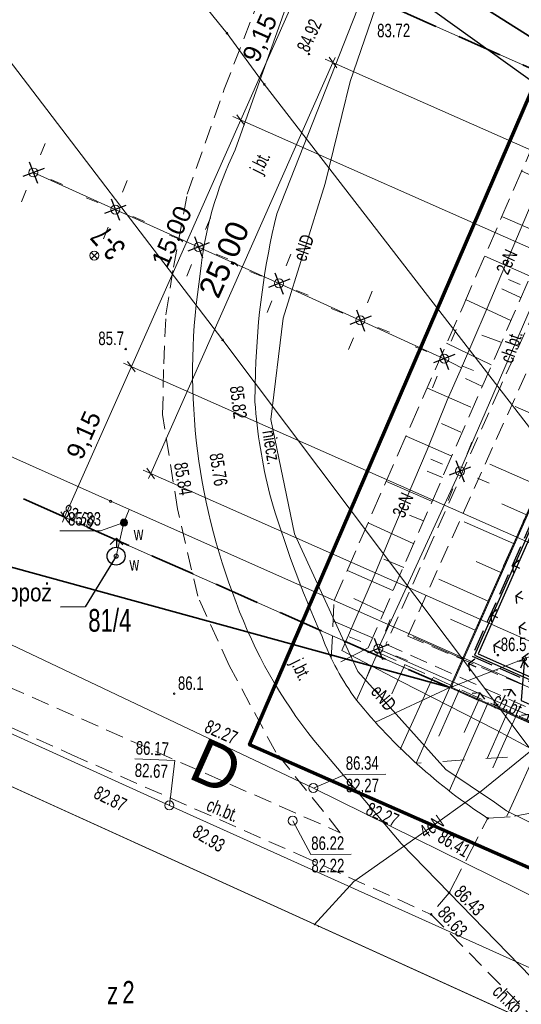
# Model space of a CAD drawing. Header units: metres. Extents: x -1013 to 1491425, y -5789533 to 1032.
# Tile 32 of 66: x -42 to -14, y -24 to 31. Entities that reach past the tile are written whole.
import ezdxf
from ezdxf.xclip import XClip

# ---------------------------------------------------------------- set-up
doc = ezdxf.new("R2010")
doc.units = ezdxf.units.M
doc.header["$MEASUREMENT"] = 0
doc.header["$XCLIPFRAME"] = 0
for name, pattern in [('2_BUBZ02', [1.75, 1.25, -0.5]), ('2_KTCR02', [1.5, 1, -0.5]), ('2_KTJZ01', [2, 1.5, -0.5]), ('Krawędzie ukryte', [1.7, 1.2, -0.5]), ('Kropki i Kreski', [3.6, 1.8, -0.9, 0, -0.9]), ('Przerywana', [2.4, 1.2, -1.2]), ('Przerywana długa', [3.9, 2.5, -1.4])]:
    doc.linetypes.add(name, pattern=pattern)
for name, color, linetype, lineweight in [('130-Z Teren1', 7, 'Continuous', 13), ('130-Z Teren114', 113, 'Continuous', 25), ('450-K Belki21', 37, 'Continuous', 5), ('450-K Belki69', 41, 'Continuous', 13), ('703-L Płaszczyzny podejścia 2D3', 152, 'Continuous', 30), ('703-L Płaszczyzny podejścia 2D38', 171, 'Continuous', 35), ('708-L Opisy sytuacji 1_500 do legendy1', 7, 'Continuous', 13), ('708-L Opisy sytuacji 1_500 do legendy11', 7, 'Continuous', 13), ('708-L Opisy sytuacji 1_500 do legendy85', 1, 'Continuous', 25), ('713-L Obiekty-budynki1', 7, 'Continuous', 13), ('718-L Elementy do rozbiórki85', 1, 'Continuous', 25), ('719-L Wyposażenie lądowiska85', 1, 'Continuous', 25), ('729-L Instalacje elektryczne-okablowanie75', 30, 'Continuous', 25), ('729-L Instalacje elektryczne-okablowanie85', 1, 'Continuous', 25), ('798-L Zakres inwestycji9', 142, 'Continuous', 70), ('810-G Ogólne2', 4, 'Continuous', 20), ('GN.6640.3638.2023_9_07', 9, 'Continuous', 18), ('GN.6640.3638.2023_9_BUBZ_D_L_17', 9, 'Continuous', 18), ('GN.6640.3638.2023_9_Dzialki7', 9, 'Continuous', 18), ('GN.6640.3638.2023_9_EADTD_T_07', 9, 'Continuous', 18), ('GN.6640.3638.2023_9_EGBB_E_T_07', 9, 'Continuous', 18), ('GN.6640.3638.2023_9_EGBB_L_17', 9, 'Continuous', 18), ('GN.6640.3638.2023_9_EGBC_E_T_07', 9, 'Continuous', 18), ('GN.6640.3638.2023_9_EGBC_L_07', 9, 'Continuous', 18), ('GN.6640.3638.2023_9_KTCR_D_L_17', 9, 'Continuous', 18), ('GN.6640.3638.2023_9_KTCR_E_T_17', 9, 'Continuous', 18), ('GN.6640.3638.2023_9_KTCR_L_17', 9, 'Continuous', 18), ('GN.6640.3638.2023_9_KTJZ_E_T_07', 9, 'Continuous', 18), ('GN.6640.3638.2023_9_KTJZ_L_07', 9, 'Continuous', 18), ('GN.6640.3638.2023_9_KTKR_D_L_07', 9, 'Continuous', 18), ('GN.6640.3638.2023_9_KTKR_L_07', 9, 'Continuous', 18), ('GN.6640.3638.2023_9_Numery_dzialek7', 9, 'Continuous', 18), ('GN.6640.3638.2023_9_Punkty7', 9, 'Continuous', 18), ('GN.6640.3638.2023_9_RTPW_T_07', 9, 'Continuous', 18), ('GN.6640.3638.2023_9_RTPW_T_17', 9, 'Continuous', 18), ('GN.6640.3638.2023_9_SUPE_D_L_31', 9, 'Continuous', 18), ('GN.6640.3638.2023_9_SUPE_E_T_31', 9, 'Continuous', 18), ('GN.6640.3638.2023_9_SUPK_D_L_434', 9, 'Continuous', 18), ('GN.6640.3638.2023_9_SUPW_D_L_05', 9, 'Continuous', 18), ('GN.6640.3638.2023_9_SUSM_D_T_07', 9, 'Continuous', 18), ('GN.6640.3638.2023_9_SUSM_D_T_37', 9, 'Continuous', 18), ('GN.6640.3638.2023_9_SUTK_T_034', 9, 'Continuous', 18), ('GN.6640.3638.2023_9_SUTW_T_05', 9, 'Continuous', 18), ('GN.6640.3638.2023_9_SUUK_D_T_234', 9, 'Continuous', 18), ('GN.6640.3638.2023_9_SUUW_D_T_07', 9, 'Continuous', 18), ('GN.6640.3638.2023_9_SUUW_D_T_77', 9, 'Continuous', 18), ('GN.6640.3638.2023_9_SUUW_E_T_117', 9, 'Continuous', 18), ('GN.6640.3638.2023_9_SUUW_E_T_57', 9, 'Continuous', 18)]:
    doc.layers.add(name, color=color, linetype=linetype, lineweight=lineweight)
doc.layers.add('700-L Mapa 1_500 dwg', color=7, linetype='Continuous')
doc.layers.add('708-L Opisy sytuacji 1_500 do legendy', color=7, linetype='Continuous')
doc.styles.add('STYL_AUTOMATYCZNY_1', font='arial.ttf', dxfattribs={"width": 0.7})
doc.styles.add('STYL_AUTOMATYCZNY_2', font='arial.ttf')
doc.styles.add('STYL_AUTOMATYCZNY_3', font='ARIALN.TTF')
doc.styles.add('STYL_AUTOMATYCZNY_4', font='arial.ttf')
doc.linetypes.add('Linia z krzyżyków', pattern='A,0,[1,88_P.01 PROJEKTOWANE ZAGOSPODAROWANIE TERENU1.Shx,S=0.079365,R=0,X=0,Y=0],-10,0', length=10)
doc.dimstyles.new('STYL_AUTOMATYCZNY__1', dxfattribs={"dimtxt": 1.25, "dimasz": 0.475, "dimexe": 0.18, "dimexo": 0.3, "dimgap": 0, "dimtad": 1, "dimzin": 0, "dimdsep": 46, "dimtxsty": 'STYL_AUTOMATYCZNY_2', "dimblk": 'ARROWHEAD_2', "dimblk1": 'ARROWHEAD_2', "dimblk2": 'ARROWHEAD_2', "dimcen": 0.09, "dimclrd": 7, "dimclre": 7, "dimclrt": 1, "dimazin": 0, "dimtfac": 1, "dimtdec": 4, "dimtmove": 0, "dimatfit": 3, "dimfxl": 1, "dimtolj": 1, "dimtzin": 0, "dimarcsym": 0})
doc.dimstyles.new('STYL_AUTOMATYCZNY__2', dxfattribs={"dimtxt": 1, "dimasz": 0.475, "dimexe": 0.18, "dimexo": 0.3, "dimgap": 0, "dimtad": 1, "dimzin": 0, "dimdsep": 46, "dimtxsty": 'STYL_AUTOMATYCZNY_2', "dimblk": 'ARROWHEAD_2', "dimblk1": 'ARROWHEAD_2', "dimblk2": 'ARROWHEAD_2', "dimcen": 0.09, "dimclrd": 7, "dimclre": 7, "dimclrt": 1, "dimazin": 0, "dimtfac": 1, "dimtdec": 4, "dimtmove": 0, "dimatfit": 3, "dimfxl": 1, "dimtolj": 1, "dimtzin": 0, "dimarcsym": 0})
doc.dimstyles.new('STYL_AUTOMATYCZNY__4', dxfattribs={"dimtxt": 1.25, "dimasz": 0.917874, "dimexe": 0.18, "dimexo": 0.04, "dimgap": 0, "dimtad": 1, "dimtih": 1, "dimtoh": 1, "dimzin": 0, "dimdsep": 46, "dimtxsty": 'STYL_AUTOMATYCZNY_2', "dimblk": 'ARROWHEAD_8', "dimblk1": 'ARROWHEAD_8', "dimblk2": 'ARROWHEAD_8', "dimcen": 0.09, "dimclrd": 7, "dimclre": 7, "dimclrt": 1, "dimazin": 0, "dimtfac": 1, "dimtdec": 4, "dimtmove": 2, "dimatfit": 3, "dimfxl": 1, "dimtolj": 1, "dimtzin": 0, "dimarcsym": 0})
doc.dimstyles.new('STYL_AUTOMATYCZNY__5', dxfattribs={"dimtxt": 0.18, "dimasz": 0.456, "dimexe": 0.18, "dimexo": 0.0625, "dimgap": 0, "dimtad": 0, "dimtih": 1, "dimtoh": 1, "dimdec": 4, "dimzin": 0, "dimdsep": 46, "dimcen": 0.09, "dimadec": 0, "dimazin": 0, "dimtfac": 1, "dimtdec": 4, "dimtmove": 0, "dimatfit": 3, "dimldrblk": 'ARROWHEAD_1', "dimfxl": 1, "dimtolj": 1, "dimtzin": 0, "dimarcsym": 0})

# ---------------------------------------------------------------- blocks, each defined once
blk = doc.blocks.new('Rysunek_1_9', base_point=(-7447251.91, -5789835.327))
at = {"layer": 'GN.6640.3638.2023_9_07', "color": 9, "linetype": 'Continuous', "lineweight": 18}
for p, q in [((-38.219, 17.765), (-37.866, 18.119)), ((-37.866, 17.765), (-38.219, 18.119))]:
    blk.add_line(p, q, dxfattribs=at)
blk.add_circle((-38.043, 17.942), 0.25, dxfattribs=at)
at = {"layer": 'GN.6640.3638.2023_9_BUBZ_D_L_17', "color": 9, "linetype": '2_BUBZ02', "lineweight": 18}
for p, q in [((-17.546, 15.132), (-11.281, 29.568)), ((-22.82, -3.876), (-9.558, 26.527)), ((-24.714, -1.229), (-17.546, 15.132)), ((-24.866, -4.457), (-24.714, -1.229)), ((-8.501, -10.343), (-22.82, -3.876))]:
    blk.add_line(p, q, dxfattribs=at)
at = {"layer": 'GN.6640.3638.2023_9_BUBZ_D_L_17', "color": 9, "linetype": 'Continuous', "lineweight": 18}
for p, q in [((-11.736, 21.474), (-14.317, 22.649)), ((-12.895, 19.03), (-15.355, 20.086)), ((-13.816, 16.792), (-16.328, 17.899)), ((-14.319, 15.596), (-15.395, 16.1)), ((-14.889, 14.331), (-17.401, 15.506)), ((-15.442, 13.118), (-16.501, 13.519)), ((-15.979, 11.871), (-18.457, 13.063)), ((-16.464, 10.658), (-17.404, 11.111)), ((-17.104, 9.512), (-19.513, 10.568)), ((-17.673, 8.128), (-18.733, 8.597)), ((-18.175, 6.796), (-20.704, 7.902)), ((-18.694, 5.6), (-19.532, 5.951)), ((-19.298, 4.284), (-21.793, 5.373)), ((-19.751, 3.19), (-20.52, 3.508)), ((-20.321, 1.925), (-22.782, 3.067)), ((-20.84, 0.593), (-21.95, 1.062)), ((-21.444, -0.689), (-23.973, 0.435)), ((-21.964, -1.902), (-23.621, -1.13)), ((-22.618, -3.287), (-24.737, -2.382)), ((-22.82, -3.876), (-24.329, -4.644)), ((-22.272, -4.136), (-23.458, -6.778)), ((-20.785, -4.807), (-21.506, -6.43)), ((-19.246, -5.546), (-21.041, -9.527)), ((-17.743, -6.182), (-18.883, -8.78)), ((-16.153, -6.904), (-18.316, -11.842)), ((-14.581, -7.591), (-15.889, -10.547)), ((-12.923, -8.38), (-15.104, -13.233))]:
    blk.add_line(p, q, dxfattribs=at)
at = {"layer": 'GN.6640.3638.2023_9_Dzialki7', "color": 9, "linetype": 'Continuous', "lineweight": 18}
for p, q in [((-62.15, 54.133), (-30.9, 13.243)), ((-42.33, 44.713), (-30.66, 30.293)), ((-30.66, 30.293), (-28.59, 27.463)), ((-28.59, 27.463), (-4.54, -3.697)), ((-30.9, 13.243), (13.78, -46.247))]:
    blk.add_line(p, q, dxfattribs=at)
at = {"layer": 'GN.6640.3638.2023_9_EGBB_L_17', "color": 9, "linetype": 'Continuous', "lineweight": 18}
blk.add_line((-59.98, -3.697), (-7.85, -27.397), dxfattribs=at)
at = {"layer": 'GN.6640.3638.2023_9_EGBC_L_07', "color": 9, "linetype": 'Continuous', "lineweight": 18}
blk.add_line((-59.98, -3.697), (-7.85, -27.397), dxfattribs=at)
at = {"layer": 'GN.6640.3638.2023_9_KTCR_D_L_17', "color": 9, "linetype": '2_KTCR02', "lineweight": 18}
for p, q in [((-30.817, 27.184), (-29, 31.887)), ((-32.876, 21.359), (-30.817, 27.184)), ((-33.638, 17.293), (-32.876, 21.359)), ((-11.616, 19.106), (-15.508, 10.574)), ((-34.059, 14.65), (-33.638, 17.293)), ((-34.18, 11.919), (-34.059, 14.65)), ((-20.617, -3.226), (-12.593, 14.629)), ((-34.24, 9.108), (-34.18, 11.919)), ((-15.508, 10.574), (-19.318, 1.961)), ((-33.413, 3.853), (-34.24, 9.108)), ((-32.289, -0.999), (-33.413, 3.853)), ((-19.318, 1.961), (-21.84, -3.671)), ((-55.224, -0.581), (-24.366, -14.145)), ((-30.542, -4.857), (-32.289, -0.999)), ((-7.312, -8.844), (-20.617, -3.226)), ((-21.84, -3.671), (-8.084, -9.818)), ((-52.19, -3.998), (-39.327, -9.795)), ((-27.948, -9.67), (-30.542, -4.857)), ((-39.327, -9.795), (-26.641, -15.375)), ((-24.366, -14.145), (-27.948, -9.67)), ((-26.641, -15.375), (-19.32, -18.687))]:
    blk.add_line(p, q, dxfattribs=at)
at = {"layer": 'GN.6640.3638.2023_9_KTCR_L_17', "color": 9, "linetype": '2_KTCR02', "lineweight": 18}
for p, q in [((-18.32, -17.487), (-19.32, -18.687)), ((-19.32, -18.687), (-13.01, -25.087))]:
    blk.add_line(p, q, dxfattribs=at)
at = {"layer": 'GN.6640.3638.2023_9_KTJZ_L_07', "color": 9, "linetype": '2_KTJZ01', "lineweight": 18}
for p, q in [((-11.242, -12.576), (-14.932, -13.271)), ((-18.32, -17.487), (-16.17, -13.347)), ((-14.932, -13.271), (-16.17, -13.347))]:
    blk.add_line(p, q, dxfattribs=at)
at = {"layer": 'GN.6640.3638.2023_9_KTKR_D_L_07', "color": 9, "linetype": 'Continuous', "lineweight": 18}
for p, q in [((-30.203, 23.828), (-25.08, 38.283)), ((-27.898, 20.254), (-22.317, 34.444)), ((-29.115, 9.814), (-29.076, 11.484)), ((-20.992, -14.742), (-25.832, -9.005)), ((-18.32, -17.487), (-20.992, -14.742))]:
    blk.add_line(p, q, dxfattribs=at)
for centre, radius, start, end in [((-11.812, 14.927), 20.432, 154.176, 174.3656), ((13.44, 10.235), 42.535, 166.376, 178.3162), ((2.487, 11.454), 35.063, 171.0099, 201.4091), ((2.568, 12.235), 31.775, 184.3696, 193.8116), ((31.953, 22.386), 62.798, 196.40569, 204.07438), ((-4.458, 8.111), 27.383, 200.2015, 218.6876), ((-12.163, 1.649), 14.092, 200.2595, 216.7241), ((0.994, 13.021), 31.463, 218.9973, 236.9383)]:
    blk.add_arc(centre, radius, start, end, dxfattribs=at)
at = {"layer": 'GN.6640.3638.2023_9_KTKR_L_07', "color": 9, "linetype": 'Continuous', "lineweight": 18}
blk.add_line((-12.31, -23.677), (-18.32, -17.487), dxfattribs=at)
at = {"layer": 'GN.6640.3638.2023_9_Punkty7', "color": 9, "linetype": 'Continuous', "lineweight": 18}
for centre in [(-30.66, 30.293), (-28.59, 27.463), (-30.9, 13.243)]:
    blk.add_circle(centre, 0.045, dxfattribs=at)
at = {"layer": 'GN.6640.3638.2023_9_RTPW_T_07', "color": 9, "linetype": 'Continuous', "lineweight": 18}
for centre in [(-36.29, 12.743), (-15.61, -4.277), (-33.6, -6.417)]:
    blk.add_circle(centre, 0.045, dxfattribs=at)
at = {"layer": 'GN.6640.3638.2023_9_RTPW_T_17', "color": 9, "linetype": 'Continuous', "lineweight": 18}
for centre in [(-26.11, 29.143), (-16.17, -13.347), (-18.32, -17.487), (-19.32, -18.687)]:
    blk.add_circle(centre, 0.045, dxfattribs=at)
at = {"layer": 'GN.6640.3638.2023_9_SUPE_D_L_31', "color": 9, "linetype": 'Continuous', "lineweight": 18}
for p, q in [((-23.819, 27.613), (-21.84, 33.357)), ((-25.2, 21.943), (-23.819, 27.613)), ((-41.425, 22.559), (-36.87, 20.5)), ((-15.384, 16.951), (-13.043, 22.518)), ((-27.547, 14.466), (-25.2, 21.943)), ((-36.87, 20.5), (-32.245, 18.413)), ((-32.245, 18.413), (-27.771, 16.394)), ((-16.269, 14.885), (-15.384, 16.951)), ((-27.771, 16.394), (-23.246, 14.336)), ((-17.717, 5.954), (-13.397, 15.945)), ((-17.637, 11.705), (-16.269, 14.885)), ((-28.228, 8.83), (-27.547, 14.466)), ((-23.246, 14.336), (-18.591, 12.208)), ((-18.591, 12.208), (-17.637, 11.705)), ((-18.424, 9.909), (-17.637, 11.705)), ((-19.545, 7.131), (-18.424, 9.909)), ((-26.903, 2.479), (-28.228, 8.83)), ((-21.444, 2.647), (-19.545, 7.131)), ((-22.258, -3.919), (-17.717, 5.954)), ((-23.399, -5.187), (-26.903, 2.479)), ((-22.575, -0.081), (-21.444, 2.647)), ((-24.287, -4.013), (-22.575, -0.081)), ((-20.985, -5.74), (-24.287, -4.013)), ((-12.266, -8.349), (-22.258, -3.919)), ((-18.5, -10.633), (-23.399, -5.187)), ((-15.715, -8.423), (-20.985, -5.74)), ((-16.531, -11.839), (-12.266, -8.349)), ((-13.447, -9.648), (-15.715, -8.423)), ((-15.797, -12.454), (-18.5, -10.633)), ((-19.845, -14.213), (-16.531, -11.839)), ((-15.124, -12.93), (-15.797, -12.454)), ((-11.581, -14.675), (-15.124, -12.93)), ((-23.607, -16.85), (-19.845, -14.213)), ((-25.81, -19.275), (-23.607, -16.85)), ((-25.79, -19.245), (-25.81, -19.275)), ((-25.56, -19.324), (-25.589, -19.374))]:
    blk.add_line(p, q, dxfattribs=at)
at = {"layer": 'GN.6640.3638.2023_9_SUPK_D_L_434', "color": 9, "linetype": 'Continuous', "lineweight": 18}
for p, q in [((-61.688, -0.036), (-33.867, -12.631)), ((-43.845, -3.141), (-25.863, -11.665)), ((-25.863, -11.665), (10.37, -29.587)), ((-33.867, -12.631), (4.257, -29.825))]:
    blk.add_line(p, q, dxfattribs=at)
at = {"layer": 'GN.6640.3638.2023_9_SUPW_D_L_05', "color": 9, "linetype": 'Continuous', "lineweight": 18}
for p, q in [((-37.126, 4.277), (-52.456, 11.14)), ((-14.544, -5.755), (-37.126, 4.277)), ((-36.093, 3.818), (-36.388, 3.092)), ((-36.388, 3.092), (-36.825, 1.229)), ((1.45, -13.313), (-14.544, -5.755))]:
    blk.add_line(p, q, dxfattribs=at)
at = {"layer": 'GN.6640.3638.2023_9_SUSM_D_T_07', "color": 9, "linetype": 'Continuous', "lineweight": 18}
for p, q in [((-41.03, 23.532), (-40.767, 24.18)), ((-40.452, 22.164), (-39.804, 21.9)), ((-36.475, 21.473), (-36.212, 22.122)), ((-41.82, 21.586), (-42.084, 20.937)), ((-37.843, 20.895), (-38.492, 21.159)), ((-35.898, 20.105), (-35.249, 19.842)), ((-31.85, 19.386), (-31.587, 20.034)), ((-37.265, 19.528), (-37.529, 18.879)), ((-33.218, 18.808), (-33.867, 19.071)), ((-31.272, 18.018), (-30.624, 17.754)), ((-27.376, 17.367), (-27.112, 18.016)), ((-32.64, 17.44), (-32.904, 16.791)), ((-28.744, 16.789), (-29.392, 17.052)), ((-14.369, 16.34), (-15.018, 16.604)), ((-26.798, 15.999), (-26.149, 15.736)), ((-22.851, 15.309), (-22.588, 15.957)), ((-28.166, 15.421), (-28.429, 14.773)), ((-24.219, 14.731), (-24.867, 14.994)), ((-22.273, 13.941), (-21.624, 13.677)), ((-18.196, 13.181), (-17.932, 13.83)), ((-23.641, 13.363), (-23.904, 12.714)), ((-19.564, 12.603), (-20.212, 12.867)), ((-17.618, 11.813), (-16.969, 11.55)), ((-18.986, 11.235), (-19.249, 10.587)), ((-17.322, 6.927), (-17.058, 7.575)), ((-18.69, 6.349), (-19.338, 6.612)), ((-16.744, 5.559), (-16.095, 5.296)), ((-18.112, 4.981), (-18.375, 4.332)), ((-21.863, -2.946), (-21.599, -2.297)), ((-23.23, -3.524), (-23.879, -3.261)), ((-21.285, -4.314), (-20.636, -4.577)), ((-22.653, -4.892), (-22.916, -5.54))]:
    blk.add_line(p, q, dxfattribs=at)
at = {"layer": 'GN.6640.3638.2023_9_SUSM_D_T_37', "color": 9, "linetype": 'Continuous', "lineweight": 18}
for centre in [(-41.425, 22.559), (-36.87, 20.5), (-32.245, 18.413), (-27.771, 16.394), (-23.246, 14.336), (-18.591, 12.208), (-17.717, 5.954), (-22.258, -3.919)]:
    blk.add_circle(centre, 0.25, dxfattribs=at)
at = {"layer": 'GN.6640.3638.2023_9_SUTK_T_034', "color": 9, "linetype": 'Continuous', "lineweight": 18}
for p, q in [((-35.788, -10.038), (-33.565, -10.139)), ((-33.867, -12.631), (-33.565, -10.139)), ((-25.863, -11.665), (-24.089, -10.903)), ((-24.089, -10.903), (-21.836, -10.887)), ((-27.011, -13.483), (-26.007, -15.356)), ((-26.007, -15.356), (-23.755, -15.341))]:
    blk.add_line(p, q, dxfattribs=at)
at = {"layer": 'GN.6640.3638.2023_9_SUTW_T_05', "color": 9, "linetype": 'Continuous', "lineweight": 18}
for p in [(-36.388, 3.092), (-39.948, 2.637)]:
    blk.add_line(p, (-37.695, 2.637), dxfattribs=at)
for centre in [(-37.126, 4.277), (-36.388, 3.092)]:
    blk.add_circle(centre, 0.0625, dxfattribs=at)
at = {"layer": 'GN.6640.3638.2023_9_SUUK_D_T_234', "color": 9, "linetype": 'Continuous', "lineweight": 18}
for centre in [(-25.863, -11.665), (-33.867, -12.631), (-27.011, -13.483)]:
    blk.add_circle(centre, 0.25, dxfattribs=at)
at = {"layer": 'GN.6640.3638.2023_9_SUUW_D_T_07', "color": 9, "linetype": 'Continuous', "lineweight": 18}
for p, q in [((-36.8, 2.229), (-37.162, 1.884)), ((-36.813, 1.729), (-36.8, 2.229)), ((-36.8, 2.229), (-36.456, 1.867))]:
    blk.add_line(p, q, dxfattribs=at)
blk.add_circle((-36.825, 1.229), 0.5, dxfattribs=at)
at = {"layer": 'GN.6640.3638.2023_9_SUUW_D_T_77', "color": 9, "linetype": 'Continuous', "lineweight": 18}
for radius in [0.2, 0.175, 0.15, 0.125, 0.1, 0.075, 0.05, 0.025, 0.00715]:
    blk.add_circle((-36.388, 3.092), radius, dxfattribs=at)
at = {"layer": 'GN.6640.3638.2023_9_EADTD_T_07', "color": 9, "linetype": 'Continuous', "lineweight": 18, "insert": (-36.676, 18.003), "char_height": 1.25, "attachment_point": 4, "rotation": 131.9026, "style": 'STYL_AUTOMATYCZNY_1'}
blk.add_mtext('\\A1;{\\pql;\\fArial|b0|i0|c238|p0;\\W0.700000;3-7}', dxfattribs=at)
at = {"layer": 'GN.6640.3638.2023_9_EGBB_E_T_07', "color": 9, "linetype": 'Continuous', "lineweight": 18, "insert": (-37.323, -23.056), "char_height": 1.25, "attachment_point": 4, "style": 'STYL_AUTOMATYCZNY_1'}
blk.add_mtext('\\A1;{\\pql;\\fArial|b0|i0|c238|p0;\\W0.700000;z}', dxfattribs=at)
at = {"layer": 'GN.6640.3638.2023_9_EGBC_E_T_07', "color": 9, "linetype": 'Continuous', "lineweight": 18, "insert": (-36.478, -23.014), "char_height": 1.25, "attachment_point": 4, "style": 'STYL_AUTOMATYCZNY_1'}
blk.add_mtext('\\A1;{\\pql;\\fArial|b0|i0|c238|p0;\\W0.700000;2}', dxfattribs=at)
at = {"layer": 'GN.6640.3638.2023_9_KTCR_E_T_17', "color": 9, "linetype": 'Continuous', "lineweight": 18, "char_height": 0.75, "attachment_point": 4, "style": 'STYL_AUTOMATYCZNY_1'}
for s, insert, rotation in [('\\A1;{\\pql;\\fArial|b0|i0|c238|p0;\\W0.700000;ch.bt.}', (-15.159, 12.027), 70.6924), ('\\A1;{\\pql;\\fArial|b0|i0|c238|p0;\\W0.700000;ch.bt.}', (-15.782, -6.666), 333.8377), ('\\A1;{\\pql;\\fArial|b0|i0|c238|p0;\\W0.700000;ch.bt.}', (-31.729, -12.546), 337.2296), ('\\A1;{\\pql;\\fArial|b0|i0|c238|p0;\\W0.700000;ch.kb.}', (-15.708, -22.789), 315.702)]:
    blk.add_mtext(s, dxfattribs=dict(at, insert=insert, rotation=rotation))
at = {"layer": 'GN.6640.3638.2023_9_KTJZ_E_T_07', "color": 9, "linetype": 'Continuous', "lineweight": 18, "char_height": 0.75, "attachment_point": 7, "style": 'STYL_AUTOMATYCZNY_1'}
for insert, rotation in [((-28.55, 22.32), 63.387), ((-27.348, -4.802), 296.0754)]:
    blk.add_mtext('\\A1;{\\pql;\\fArial|b0|i0|c238|p0;\\W0.700000;j.bt.}', dxfattribs=dict(at, insert=insert, rotation=rotation))
at = {"layer": 'GN.6640.3638.2023_9_Numery_dzialek7', "color": 9, "linetype": 'Continuous', "lineweight": 18, "insert": (-38.377, -2.348), "char_height": 1.26, "attachment_point": 4, "style": 'STYL_AUTOMATYCZNY_1'}
blk.add_mtext('\\A1;{\\pql;\\fArial|b0|i0|c238|p0;\\W0.700000;81/4}', dxfattribs=at)
at = {"layer": 'GN.6640.3638.2023_9_RTPW_T_07', "color": 9, "linetype": 'Continuous', "lineweight": 18, "insert": (-37.812, 12.951), "char_height": 0.75, "attachment_point": 7, "rotation": 0.405, "style": 'STYL_AUTOMATYCZNY_1'}
blk.add_mtext('\\A1;{\\pql;\\fArial|b0|i0|c238|p0;\\W0.700000;85.7}', dxfattribs=at)
at = {"layer": 'GN.6640.3638.2023_9_RTPW_T_07', "color": 9, "linetype": 'Continuous', "lineweight": 18, "char_height": 0.75, "attachment_point": 7, "style": 'STYL_AUTOMATYCZNY_1'}
for s, insert in [('\\A1;{\\pql;\\fArial|b0|i0|c238|p0;\\W0.700000;86.5}', (-15.45, -4.06)), ('\\A1;{\\pql;\\fArial|b0|i0|c238|p0;\\W0.700000;86.1}', (-33.39, -6.217))]:
    blk.add_mtext(s, dxfattribs=dict(at, insert=insert))
at = {"layer": 'GN.6640.3638.2023_9_RTPW_T_17', "color": 9, "linetype": 'Continuous', "lineweight": 18, "char_height": 0.75, "style": 'STYL_AUTOMATYCZNY_1'}
for s, insert, attachment_point, rotation in [('\\A1;{\\pql;\\fArial|b0|i0|c238|p0;\\W0.700000;84.92}', (-26.125, 29.183), 7, 65.3882), ('\\A1;{\\pql;\\fArial|b0|i0|c238|p0;\\W0.700000;85.82}', (-29.768, 10.74), 1, 277.1128), ('\\A1;{\\pql;\\fArial|b0|i0|c238|p0;\\W0.700000;85.76}', (-30.901, 7.012), 1, 278.9327), ('\\A1;{\\pql;\\fArial|b0|i0|c238|p0;\\W0.700000;85.84}', (-32.877, 6.498), 1, 279.8627), ('\\A1;{\\pql;\\fArial|b0|i0|c238|p0;\\W0.700000;86.41}', (-18.636, -13.959), 1, 329.0989), ('\\A1;{\\pql;\\fArial|b0|i0|c238|p0;\\W0.700000;86.43}', (-18.109, -17.528), 7, 314.5993), ('\\A1;{\\pql;\\fArial|b0|i0|c238|p0;\\W0.700000;86.63}', (-19.014, -18.65), 7, 311.5664)]:
    blk.add_mtext(s, dxfattribs=dict(at, insert=insert, attachment_point=attachment_point, rotation=rotation))
at = {"layer": 'GN.6640.3638.2023_9_SUPE_E_T_31', "color": 9, "linetype": 'Continuous', "lineweight": 18, "char_height": 0.75, "attachment_point": 4, "style": 'STYL_AUTOMATYCZNY_1'}
for s, insert, rotation in [('\\A1;{\\pql;\\fArial|b0|i0|c238|p0;\\W0.700000;eND }', (-26.645, 17.683), 70.2631), ('\\A1;{\\pql;\\fArial|b0|i0|c238|p0;\\W0.700000;2eN }', (-15.389, 16.977), 65.5731), ('\\A1;{\\pql;\\fArial|b0|i0|c238|p0;\\W0.700000;niecz.}', (-28.341, 8.224), 279.2827), ('\\A1;{\\pql;\\fArial|b0|i0|c238|p0;\\W0.700000;3eN }', (-21.16, 3.454), 65.9631), ('\\A1;{\\pql;\\fArial|b0|i0|c238|p0;\\W0.700000;eND }', (-22.433, -6.091), 310.2126), ('\\A1;{\\pql;\\fArial|b0|i0|c238|p0;\\W0.700000;4eN }', (-19.846, -14.195), 35.2233)]:
    blk.add_mtext(s, dxfattribs=dict(at, insert=insert, rotation=rotation))
at = {"layer": 'GN.6640.3638.2023_9_SUTK_T_034', "color": 9, "linetype": 'Continuous', "lineweight": 18, "char_height": 0.75, "style": 'STYL_AUTOMATYCZNY_1'}
for s, insert, attachment_point, rotation in [('\\A1;{\\pql;\\fArial|b0|i0|c238|p0;\\W0.700000;83.72}', (-22.322, 30.824), 1, 0.4031), ('\\A1;{\\pql;\\fArial|b0|i0|c238|p0;\\W0.700000;82.27}', (-31.825, -8.185), 4, 336.1728), ('\\A1;{\\pql;\\fArial|b0|i0|c238|p0;\\W0.700000;86.17}', (-35.713, -9.041), 1, 357.403), ('\\A1;{\\pql;\\fArial|b0|i0|c238|p0;\\W0.700000;82.67}', (-35.77, -10.289), 1, 357.403), ('\\A1;{\\pql;\\fArial|b0|i0|c238|p0;\\W0.700000;86.34}', (-24.066, -9.902), 1, 0.4031), ('\\A1;{\\pql;\\fArial|b0|i0|c238|p0;\\W0.700000;82.27}', (-24.057, -11.152), 1, 0.4031), ('\\A1;{\\pql;\\fArial|b0|i0|c238|p0;\\W0.700000;82.87}', (-37.97, -11.85), 4, 333.8327), ('\\A1;{\\pql;\\fArial|b0|i0|c238|p0;\\W0.700000;82.27}', (-22.862, -12.773), 4, 336.1328), ('\\A1;{\\pql;\\fArial|b0|i0|c238|p0;\\W0.700000;82.93}', (-32.454, -13.995), 4, 328.7927), ('\\A1;{\\pql;\\fArial|b0|i0|c238|p0;\\W0.700000;86.22}', (-25.985, -14.356), 1, 0.4031), ('\\A1;{\\pql;\\fArial|b0|i0|c238|p0;\\W0.700000;82.22}', (-25.976, -15.606), 1, 0.4031)]:
    blk.add_mtext(s, dxfattribs=dict(at, insert=insert, attachment_point=attachment_point, rotation=rotation))
at = {"layer": 'GN.6640.3638.2023_9_SUTW_T_05', "color": 9, "linetype": 'Continuous', "lineweight": 18, "insert": (-39.733, 3.799), "char_height": 0.75, "attachment_point": 4, "rotation": 335.8826, "style": 'STYL_AUTOMATYCZNY_1'}
blk.add_mtext('\\A1;{\\pql;\\fArial|b0|i0|c238|p0;\\W0.700000;83.59}', dxfattribs=at)
at = {"layer": 'GN.6640.3638.2023_9_SUTW_T_05', "color": 9, "linetype": 'Continuous', "lineweight": 18, "insert": (-39.497, 2.917), "char_height": 0.75, "attachment_point": 7, "style": 'STYL_AUTOMATYCZNY_1'}
blk.add_mtext('\\A1;{\\pql;\\fArial|b0|i0|c238|p0;\\W0.700000;85.83}', dxfattribs=at)
at = {"layer": 'GN.6640.3638.2023_9_SUUW_E_T_117', "color": 9, "linetype": 'Continuous', "lineweight": 18, "insert": (-36.093, 1.164), "char_height": 0.75, "attachment_point": 1, "rotation": 2.0831, "style": 'STYL_AUTOMATYCZNY_1'}
blk.add_mtext('\\A1;{\\pql;\\fArial|b0|i0|c238|p0;\\W0.700000;w}', dxfattribs=at)
at = {"layer": 'GN.6640.3638.2023_9_SUUW_E_T_57', "color": 9, "linetype": 'Continuous', "lineweight": 18, "insert": (-35.855, 2.856), "char_height": 0.75, "attachment_point": 1, "rotation": 2.0831, "style": 'STYL_AUTOMATYCZNY_1'}
blk.add_mtext('\\A1;{\\pql;\\fArial|b0|i0|c238|p0;\\W0.700000;w}', dxfattribs=at)
blk = doc.blocks.new('*D9')
at = {"layer": '708-L Opisy sytuacji 1_500 do legendy1', "color": 7, "linetype": 'Continuous', "lineweight": 13}
for p, q in [((-24.773, 28.677), (-34.902, 5.82)), ((-25.202, 28.867), (-2.957, 19.009)), ((-24.561, 28.385), (-24.986, 28.968)), ((-24.65, 28.956), (-24.773, 28.677)), ((-35.114, 6.112), (-34.689, 5.529)), ((-35.33, 6.01), (-13.085, -3.847)), ((-34.902, 5.82), (-35.025, 5.541))]:
    blk.add_line(p, q, dxfattribs=at)
at = {"layer": '708-L Opisy sytuacji 1_500 do legendy85', "color": 1, "lineweight": 25, "insert": (-30.935, 15.389), "char_height": 1.25, "attachment_point": 7, "rotation": 66.1008, "style": 'STYL_AUTOMATYCZNY_2'}
blk.add_mtext('\\A1;{\\pql;\\fArial|b0|i0|c238|p0;\\W1.000000;25,00}', dxfattribs=at)
blk = doc.blocks.new('ARROWHEAD_2')
at = {"color": 0, "linetype": 'Continuous', "lineweight": 0}
for p, q in [((0, 0), (-1, 0)), ((-0.38, -0.66), (0.38, 0.66))]:
    blk.add_line(p, q, dxfattribs=at)
blk = doc.blocks.new('*D10')
at = {"layer": '708-L Opisy sytuacji 1_500 do legendy1', "color": 7, "linetype": 'Continuous', "lineweight": 13}
for p, q in [((-26.623, 34.036), (-5.07, 24.485)), ((-25.982, 33.554), (-26.407, 34.137)), ((-26.071, 34.125), (-26.195, 33.846)), ((-26.195, 33.846), (-29.902, 25.48)), ((-29.689, 25.189), (-30.114, 25.772)), ((-29.902, 25.48), (-35.979, 11.766)), ((-30.33, 25.67), (-0.411, 12.412))]:
    blk.add_line(p, q, dxfattribs=at)
at = {"layer": '708-L Opisy sytuacji 1_500 do legendy85', "color": 1, "lineweight": 25, "insert": (-28.772, 28.524), "char_height": 1, "attachment_point": 7, "rotation": 66.1008, "style": 'STYL_AUTOMATYCZNY_2'}
blk.add_mtext('\\A1;{\\pql;\\fArial|b0|i0|c238|p0;\\W1.000000;9,15}', dxfattribs=at)
blk = doc.blocks.new('*D11')
at = {"layer": '708-L Opisy sytuacji 1_500 do legendy1', "color": 7, "linetype": 'Continuous', "lineweight": 13}
for p, q in [((-29.689, 25.189), (-30.114, 25.772)), ((-29.902, 25.48), (-35.979, 11.766)), ((-35.766, 11.475), (-36.191, 12.058))]:
    blk.add_line(p, q, dxfattribs=at)
at = {"layer": '708-L Opisy sytuacji 1_500 do legendy85', "color": 1, "lineweight": 25, "insert": (-33.818, 17.136), "char_height": 1, "attachment_point": 7, "rotation": 66.1008, "style": 'STYL_AUTOMATYCZNY_2'}
blk.add_mtext('\\A1;{\\pql;\\fArial|b0|i0|c238|p0;\\W1.000000;15,00}', dxfattribs=at)
blk = doc.blocks.new('*D12')
at = {"layer": '708-L Opisy sytuacji 1_500 do legendy1', "color": 7, "linetype": 'Continuous', "lineweight": 13}
for p, q in [((-29.902, 25.48), (-35.979, 11.766)), ((-35.766, 11.475), (-36.191, 12.058)), ((-35.979, 11.766), (-39.686, 3.401)), ((-36.407, 11.956), (-6.488, -1.302)), ((-40.114, 3.591), (-18.561, -5.96)), ((-39.898, 3.692), (-39.473, 3.109)), ((-39.686, 3.401), (-39.809, 3.121))]:
    blk.add_line(p, q, dxfattribs=at)
at = {"layer": '708-L Opisy sytuacji 1_500 do legendy85', "color": 1, "lineweight": 25, "insert": (-38.556, 6.444), "char_height": 1, "attachment_point": 7, "rotation": 66.1008, "style": 'STYL_AUTOMATYCZNY_2'}
blk.add_mtext('\\A1;{\\pql;\\fArial|b0|i0|c238|p0;\\W1.000000;9,15}', dxfattribs=at)
blk = doc.blocks.new('*D19')
at = {"layer": '708-L Opisy sytuacji 1_500 do legendy1', "color": 7, "linetype": 'Continuous', "lineweight": 13}
for p, q in [((-54.056, 9.769), (-54.692, 9.519)), ((-54.056, 9.769), (-53.806, 9.133)), ((-56.012, 4.287), (-56.346, 4.883)), ((-56.012, 4.287), (-55.416, 4.621))]:
    blk.add_line(p, q, dxfattribs=at)
blk.add_arc((-18.286, -6.082), 39.124, 156.1008, 164.6316, dxfattribs=at)
at = {"layer": '708-L Opisy sytuacji 1_500 do legendy85', "color": 1, "lineweight": 25, "insert": (-63.896, 7.107), "char_height": 1.25, "attachment_point": 7, "style": 'STYL_AUTOMATYCZNY_2'}
blk.add_mtext('\\A1;{\\pql;\\fArial|b0|i0|c238|p0;\\W1.000000;8,53°/15%}', dxfattribs=at)
blk = doc.blocks.new('ARROWHEAD_8')
at = {"color": 0, "linetype": 'Continuous', "lineweight": 0}
blk.add_line((0, 0), (-1, 0), dxfattribs=at)
at = {"color": 0, "linetype": 'Continuous', "lineweight": 0, "flags": 128}
blk.add_lwpolyline([(-0.525, 0.525), (0, 0), (-0.525, -0.525)], dxfattribs=at)
blk = doc.blocks.new('*D20')
at = {"layer": '708-L Opisy sytuacji 1_500 do legendy1', "color": 7, "linetype": 'Continuous', "lineweight": 13}
for p, q in [((-37.665, 45.247), (-38.331, 45.094)), ((-37.665, 45.247), (-37.512, 44.581)), ((-40.399, 40.14), (-40.641, 40.779)), ((-40.399, 40.14), (-39.761, 40.382))]:
    blk.add_line(p, q, dxfattribs=at)
blk.add_arc((-4.796, 24.363), 38.943, 147.57, 156.1008, dxfattribs=at)
at = {"layer": '708-L Opisy sytuacji 1_500 do legendy85', "color": 1, "lineweight": 25, "insert": (-47.207, 44.208), "char_height": 1.25, "attachment_point": 7, "style": 'STYL_AUTOMATYCZNY_2'}
blk.add_mtext('\\A1;{\\pql;\\fArial|b0|i0|c238|p0;\\W1.000000;8,53°/15%}', dxfattribs=at)
blk = doc.blocks.new('ARROWHEAD_1')
at = {"color": 0, "linetype": 'Continuous', "lineweight": 0}
blk.add_line((0, 0), (-1, 0), dxfattribs=at)
blk.add_circle((0, 0), 0.25, dxfattribs=at)

msp = doc.modelspace()

# ---------------------------------------------------------------- hatches: boundary and pattern name
at = {"layer": '130-Z Teren114', "linetype": 'Continuous', "lineweight": 25}
h = msp.add_hatch(dxfattribs=at)
h.set_pattern_fill('trawa_0001', color=113, style=0, pattern_type=2)
h.set_pattern_definition([(336.1, (-9.5752, 8.2698), (1.2154, 2.7428), [0.433, -1.29904]), (336.1, (-9.3912, 6.5475), (1.2154, 2.7428), [0.43301, -1.29904]), (276.1, (-9.5752, 8.2698), (2.983, 0.31883), [0.433, -1.29904]), (276.1, (-7.9917, 7.568), (2.983, 0.31883), [0.43301, -1.29904]), (36.1, (-9.5752, 8.2698), (-1.7676, 2.42394), [0.433, -1.29904]), (36.1, (-7.9917, 7.568), (-1.76762, 2.42394), [0.43301, -1.29904])])
h.paths.add_polyline_path([(-13.814, -4.356), (-3.07, 19.891), (-4.765, 24.284), (-18.207, -6.051)])
h = msp.add_hatch(dxfattribs=at)
h.set_pattern_fill('trawa_0001', color=113, style=0, pattern_type=2)
h.set_pattern_definition([(246.1, (-2.1928, -10.8614), (-2.7428, 1.2154), [0.433, -1.29904]), (246.1, (-3.915, -11.0454), (-2.7428, 1.2154), [0.433, -1.29904]), (186.1, (-2.1928, -10.8614), (-0.31883, 2.983), [0.433, -1.29904]), (186.1, (-2.8946, -12.445), (-0.31883, 2.983), [0.433, -1.29904]), (306.1, (-2.1928, -10.8614), (2.42394, 1.7676), [0.433, -1.29904]), (306.1, (-2.8946, -12.445), (2.42394, 1.7676), [0.433, -1.29904])])
h.paths.add_polyline_path([(-13.814, -4.356), (-18.207, -6.051), (-0.669, -13.823), (0.68, -10.778)])

# ---------------------------------------------------------------- linework, layer by layer
at = {"layer": '130-Z Teren1', "color": 7, "linetype": 'Continuous', "lineweight": 13, "flags": 128}
for points in [[(-13.814, -4.356), (-3.07, 19.891), (-4.765, 24.284), (-18.207, -6.051)], [(-13.814, -4.356), (0.68, -10.778), (-0.669, -13.823), (-18.207, -6.051)]]:
    msp.add_lwpolyline(points, close=True, dxfattribs=at)
at = {"layer": '130-Z Teren1', "color": 7, "linetype": 'Continuous', "lineweight": 13}
for points in [[(-11.896, 8.34), (-14.639, 9.555)], [(-13.316, 5.135), (-16.059, 6.35)], [(-14.026, 3.533), (-15.397, 4.14)], [(-14.736, 1.93), (-17.479, 3.146)], [(-15.446, 0.328), (-16.818, 0.936)], [(-16.156, -1.275), (-18.899, -0.059)], [(-16.866, -2.877), (-18.238, -2.269)], [(-17.576, -4.479), (-20.319, -3.264)], [(-18.286, -6.082), (-21.029, -4.866)], [(-22.417, -7.998), (-18.286, -6.082)], [(-18.286, -6.082), (-20.147, -10.28)], [(-16.686, -6.791), (-17.48, -8.582)], [(-15.086, -7.5), (-16.203, -10.019)]]:
    msp.add_lwpolyline(points, dxfattribs=at)
at = {"layer": '130-Z Teren1', "color": 7, "linetype": 'Przerywana', "lineweight": 13}
msp.add_lwpolyline([(-10.287, -9.626), (-20.147, -10.28)], dxfattribs=at)
at = {"layer": '450-K Belki21', "color": 37, "linetype": 'Continuous', "lineweight": 5}
for p, q in [((-18.286, -6.082), (-4.796, 24.363)), ((-18.207, -6.051), (-4.765, 24.284)), ((-18.286, -6.082), (-0.693, -13.878)), ((-18.207, -6.051), (-0.669, -13.823))]:
    msp.add_line(p, q, dxfattribs=at)
at = {"layer": '450-K Belki69', "color": 41, "linetype": 'Kropki i Kreski', "lineweight": 13}
for q in [(-4.796, 24.363), (-0.693, -13.878)]:
    msp.add_line((-18.286, -6.082), q, dxfattribs=at)
at = {"layer": '703-L Płaszczyzny podejścia 2D3', "color": 152, "linetype": 'Continuous', "lineweight": 30}
msp.add_circle((8.227, 10.355), 1021.659, dxfattribs=at)
at = {"layer": '703-L Płaszczyzny podejścia 2D38', "color": 171, "linetype": 'Continuous', "lineweight": 35}
for p, q in [((-4.796, 24.363), (-336.803, 235.305)), ((-18.286, -6.082), (-397.573, 98.166))]:
    msp.add_line(p, q, dxfattribs=at)
at = {"layer": '703-L Płaszczyzny podejścia 2D38', "color": 171, "linetype": 'Przerywana długa', "lineweight": 35}
for p, q in [((-4.796, 24.363), (-360.443, 181.958)), ((-18.286, -6.082), (-373.933, 151.513))]:
    msp.add_line(p, q, dxfattribs=at)
at = {"layer": '713-L Obiekty-budynki1', "color": 7, "linetype": 'Continuous', "lineweight": 13, "flags": 128}
msp.add_lwpolyline([(-82.342, -53.044), (-69.18, -58.877), (-54.63, -26.267), (-53.33, -26.817), (-51.97, -23.617), (-43.6, -27.167), (-30.22, -33.727), (-20.277, -38.121), (-20.042, -37.604), (-21.544, -36.921), (-17.97, -29.058), (-9.813, -32.766), (-13.622, -41.146), (-10.449, -42.589), (-4.28, -29.017), (-59.98, -3.697)], close=True, dxfattribs=at)
at = {"layer": '718-L Elementy do rozbiórki85', "color": 1, "linetype": 'Continuous', "lineweight": 25}
for p, q in [((-41.654, 23.152), (-41.196, 21.965)), ((-40.832, 22.788), (-42.019, 22.33)), ((-37.1, 21.094), (-36.641, 19.907)), ((-36.277, 20.73), (-37.464, 20.271)), ((-31.652, 18.642), (-32.839, 18.184)), ((-32.474, 19.007), (-32.016, 17.819)), ((-28, 16.988), (-27.542, 15.8)), ((-27.177, 16.623), (-28.365, 16.165)), ((-23.475, 14.929), (-23.017, 13.742)), ((-22.652, 14.565), (-23.84, 14.107)), ((-18.82, 12.802), (-18.362, 11.615)), ((-17.997, 12.437), (-19.184, 11.979)), ((-17.123, 6.183), (-18.31, 5.725)), ((-17.946, 6.548), (-17.488, 5.36)), ((-21.664, -3.69), (-22.851, -4.148)), ((-22.487, -3.325), (-22.028, -4.513))]:
    msp.add_line(p, q, dxfattribs=at)
at = {"layer": '719-L Wyposażenie lądowiska85', "color": 1, "linetype": 'Continuous', "lineweight": 25, "flags": 128}
for points in [[(-37.162, 1.884), (-36.8, 2.229), (-36.456, 1.867)], [(-36.8, 2.229), (-36.813, 1.729)]]:
    msp.add_lwpolyline(points, dxfattribs=at)
at = {"layer": '719-L Wyposażenie lądowiska85', "color": 1, "linetype": 'Continuous', "lineweight": 25}
msp.add_circle((-36.825, 1.229), 0.5, dxfattribs=at)
at = {"layer": '729-L Instalacje elektryczne-okablowanie75', "color": 30, "linetype": 'Krawędzie ukryte', "lineweight": 25}
msp.add_lwpolyline([(-4.71, 23.504), (-17.043, -4.328), (-0.889, -11.486), (-4.559, -19.768)], dxfattribs=at)
at = {"layer": '729-L Instalacje elektryczne-okablowanie85', "color": 1, "linetype": 'Continuous', "lineweight": 25}
for points in [[(-29.779, 39.187), (-10.278, 25.171), (-4.778, 22.734), (-16.713, -4.201), (-0.559, -11.359), (-4.33, -19.869)], [(-4.619, 23.463), (-16.911, -4.277), (-0.757, -11.435), (-4.467, -19.808)]]:
    msp.add_lwpolyline(points, dxfattribs=at)
at = {"layer": '798-L Zakres inwestycji9', "color": 142, "linetype": 'Linia z krzyżyków', "lineweight": 70}
msp.add_lwpolyline([(-11.808, 31.551), (35.146, 11.302), (17.379, -29.897), (8.59, -26.107), (-4.62, -20.177), (-29.409, -9.263)], close=True, dxfattribs=at)
at = {"layer": '810-G Ogólne2', "color": 4, "linetype": 'Continuous', "lineweight": 20}
msp.add_lwpolyline([(-18.286, -6.082), (-4.796, 24.363), (25.649, 10.872), (12.159, -19.572)], close=True, dxfattribs=at)

# ---------------------------------------------------------------- block references
at = {"layer": '700-L Mapa 1_500 dwg', "color": 52, "linetype": 'Continuous', "lineweight": 25}
ref = msp.add_blockref('Rysunek_1_9', (-7447251.91, -5789835.327), dxfattribs=at)
XClip(ref).set_block_clipping_path([(-263.024729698, -194.3328058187), (268.520270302, 207.6028993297)])

# ---------------------------------------------------------------- texts
at = {"layer": '708-L Opisy sytuacji 1_500 do legendy85', "color": 1, "linetype": 'Continuous', "lineweight": 25, "insert": (-52.054, -1.589), "char_height": 1, "attachment_point": 7, "style": 'STYL_AUTOMATYCZNY_3'}
msp.add_mtext('\\A1;{\\pql;\\fArial Narrow|b0|i0|c238|p0;\\W1.000000;istniejący hydrant ppoż}', dxfattribs=at)
at = {"layer": '798-L Zakres inwestycji9', "color": 142, "linetype": 'Continuous', "lineweight": 70, "insert": (-31.904, -8.783), "char_height": 2.5, "attachment_point": 1, "rotation": 336.1008, "style": 'STYL_AUTOMATYCZNY_4'}
msp.add_mtext('\\A1;{\\pql;\\fArial|b0|i0|c238|p0;\\W1.000000;D}', dxfattribs=at)

# ---------------------------------------------------------------- dimensions: what is measured, and where the dimension line sits
at = {"layer": '708-L Opisy sytuacji 1_500 do legendy', "color": 7, "linetype": 'Continuous', "lineweight": 13}
for base, center, p1, p2, picture, middle in [((-39.127, 42.745), (-4.796, 24.363), (-336.803, 235.305), (-360.443, 181.958), '*D20', (-43.239, 44.833)), ((-55.136, 7.064), (-18.286, -6.082), (-397.573, 98.166), (-373.933, 151.513), '*D19', (-59.928, 7.732))]:
    dim = msp.add_angular_dim_3p(base=base, center=center, p1=p1, p2=p2, text='8,53°/15%', dimstyle='STYL_AUTOMATYCZNY__4', dxfattribs=at)
    dim.commit()
    dim.dimension.update_dxf_attribs({"geometry": picture, "text_midpoint": middle, "dimtype": 165})
for base, p1, p2, dimstyle, picture, middle in [((-29.902, 25.48), (-4.796, 24.363), (-0.137, 12.291), 'STYL_AUTOMATYCZNY__2', '*D10', (-28.705, 29.91)), ((-34.902, 5.82), (-2.683, 18.888), (-12.811, -3.969), 'STYL_AUTOMATYCZNY__1', '*D9', (-30.658, 17.556)), ((-35.979, 11.766), (-0.137, 12.291), (-6.214, -1.423), 'STYL_AUTOMATYCZNY__2', '*D11', (-33.597, 18.87)), ((-39.686, 3.401), (-6.214, -1.423), (-18.286, -6.082), 'STYL_AUTOMATYCZNY__2', '*D12', (-38.488, 7.831))]:
    dim = msp.add_linear_dim(base=base, p1=p1, p2=p2, angle=246.1008, dimstyle=dimstyle, dxfattribs=at)
    dim.commit()
    dim.dimension.update_dxf_attribs({"geometry": picture, "text_midpoint": middle, "dimtype": 160, "text_rotation": 66.1008})

# ---------------------------------------------------------------- leaders
at = {"layer": '708-L Opisy sytuacji 1_500 do legendy11', "color": 7, "linetype": 'Continuous', "lineweight": 13, "annotation_type": 0, "has_hookline": 1, "hookline_direction": 1, "text_width": 11.564}
msp.add_leader([(-36.825, 1.229), (-38.541, -1.589), (-39.916, -1.616)], dimstyle='STYL_AUTOMATYCZNY__5', dxfattribs=at)
at = {"layer": '708-L Opisy sytuacji 1_500 do legendy11', "color": 7, "linetype": 'Continuous', "lineweight": 13, "annotation_type": 0, "has_hookline": 1, "hookline_direction": 0, "text_width": 0.302, "horizontal_direction": (0.91426, -0.405129, 0)}
msp.add_leader([(-14.13, -4.478), (-14.319, -6.795), (23.022, -23.341)], dimstyle='STYL_AUTOMATYCZNY__5', dxfattribs=at)

doc.saveas('drawing.dxf')
